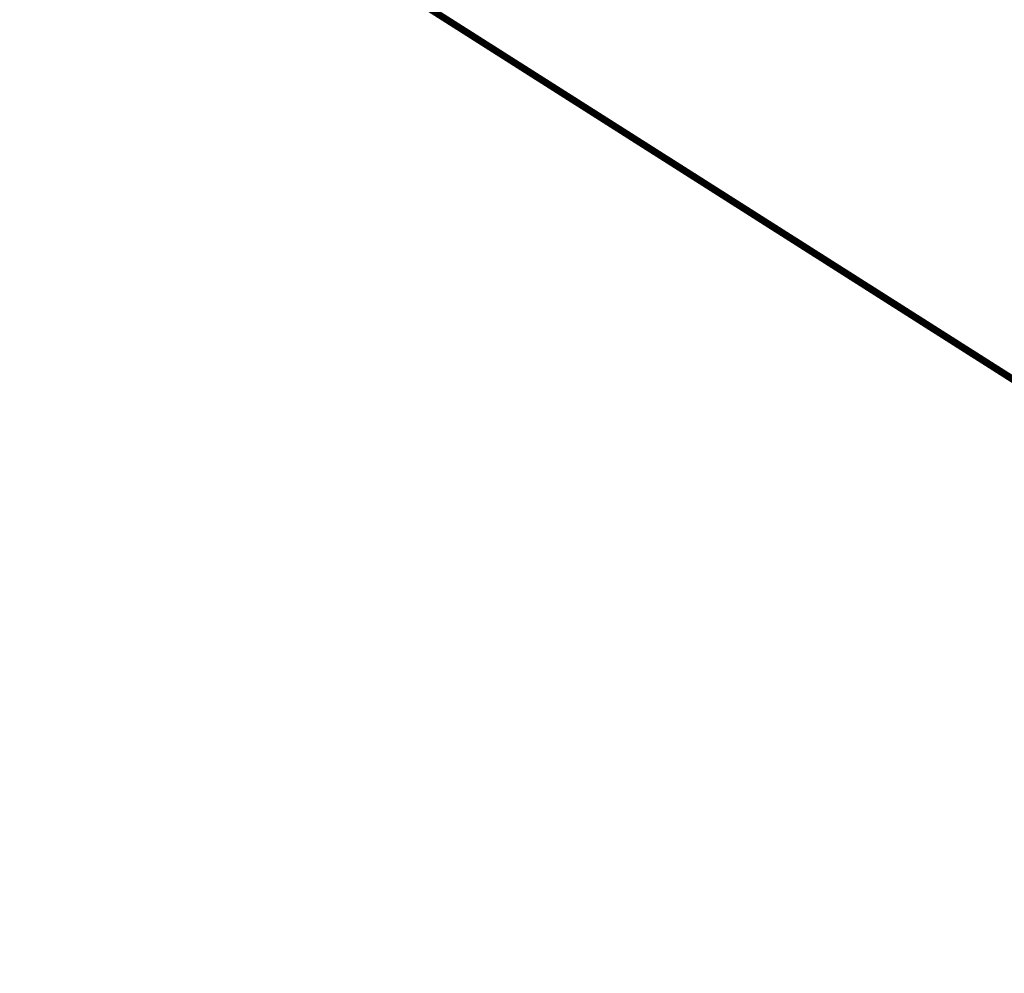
# Model space of a CAD drawing. Extents: x 1160024 to 2574774, y 200346 to 1150377.
# Tile 74 of 118: x 2407520 to 2445893, y 368393 to 405548. Entities that reach past the tile are written whole.
import ezdxf

# ---------------------------------------------------------------- set-up
doc = ezdxf.new("R2010")
doc.units = 0
doc.header["$MEASUREMENT"] = 0
doc.layers.add('Prop Drainage Structure Scour Hole Detail CELL', color=9, linetype='Continuous', lineweight=30)
doc.layers.add('Typical Terminator CELL', color=7, linetype='Continuous', lineweight=0)
doc.styles.add('Style-GEOMETRICFUTURA_211_M_L', font='GEOMETRICFUTURA_211_M_L.shx')
doc.dimstyles.new('erosion_control', dxfattribs={"dimtxt": 4.99999, "dimasz": 9.99998, "dimexe": 2.499995, "dimexo": 2.499995, "dimgap": 2.499995, "dimtad": 0, "dimtih": 1, "dimtoh": 1, "dimzin": 3, "dimdsep": 46, "dimtxsty": 'Style-GEOMETRICFUTURA_211_M_L', "dimcen": 0.09, "dimaunit": 1, "dimadec": 4, "dimazin": 3, "dimtfac": 1, "dimtofl": 0, "dimtmove": 0, "dimatfit": 1, "dimfxl": 1, "dimtzin": 3, "dimlwd": 106, "dimarcsym": 0})

# ---------------------------------------------------------------- blocks, each defined once
blk = doc.blocks.new('TERMINATOR_0.5')
at = {"color": 1, "linetype": 'Continuous', "lineweight": 0}
blk.add_line((0, 0), (-1, -0.1), dxfattribs=at)
blk = doc.blocks.new('PROP DRAINAGE STRUCTURE SCOUR HOLE DETAIL')
at = {"layer": 'Prop Drainage Structure Scour Hole Detail CELL', "lineweight": 13, "annotation_type": 0, "has_hookline": 1, "horizontal_direction": (0.160147, 0.987093, 0)}
for points, hookline_direction, text_width in [([(85, 180), (574895, 1339719)], 1, 35.9), ([(107, 43), (574927, 1339897)], 1, 61.9), ([(116, 47), (574887, 1339876)], 0, 7.61), ([(117, 168), (574900, 1339774)], 1, 48.2), ([(149, 42), (574865, 1339926)], 0, 36.4), ([(166, 47), (574862, 1339890)], 1, 17.1)]:
    blk.add_leader(points, dimstyle='erosion_control', override={"dimtxt": 3.999992, "dimasz": 3.999992, "dimgap": 1.999996, "dimldrblk": 'TERMINATOR_0.5', "dimlwd": 65534}, dxfattribs=dict(at, hookline_direction=hookline_direction, text_width=text_width))

msp = doc.modelspace()

# ---------------------------------------------------------------- block references
at = {"layer": 'Prop Drainage Structure Scour Hole Detail CELL', "rotation": 80.78458975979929}
msp.add_blockref('PROP DRAINAGE STRUCTURE SCOUR HOLE DETAIL', (2482693, 368280), dxfattribs=at)

doc.saveas('drawing.dxf')
